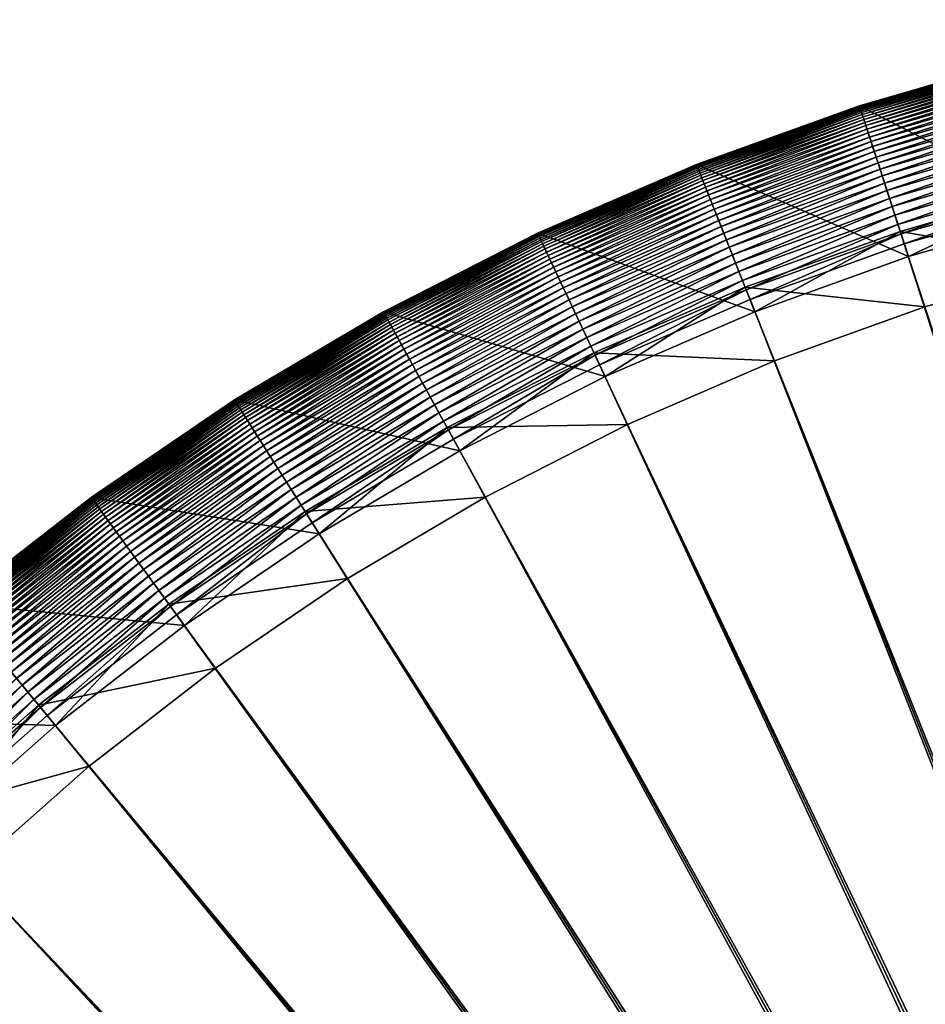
# Model space of a CAD drawing. Header units: millimetres. Extents: x -6 to 6, y -6 to 6.
# Tile 28 of 256: x -3.7 to -1.7, y 3.8 to 5.9. Entities that reach past the tile are written whole.
import ezdxf

# ---------------------------------------------------------------- set-up
doc = ezdxf.new("R2010")
doc.units = ezdxf.units.MM
doc.layers.get('0').update_dxf_attribs({"true_color": 0x5890e1})

msp = doc.modelspace()

# ---------------------------------------------------------------- meshes
at = {"color": 206, "true_color": 0x6c0888}
mesh = msp.add_polyface(dxfattribs=at)
corners = [(-1.1252, 5.8988, 36.1041), (-1.1252, 5.8988, 33.8363), (-1.4934, 5.8165, 33.8363), (-1.4934, 5.8165, 36.1041), (-1.1252, 5.8987, 33.8199), (-1.4934, 5.8164, 33.8199), (-1.1251, 5.8982, 33.8036), (-1.4933, 5.8159, 33.8036), (-1.1249, 5.8971, 33.7873), (-1.493, 5.8149, 33.7873), (-1.1246, 5.8955, 33.7711), (-1.4926, 5.8133, 33.7711), (-1.1242, 5.8934, 33.7551), (-1.4921, 5.8112, 33.7551), (-1.1237, 5.8907, 33.7392), (-1.4914, 5.8085, 33.7392), (-1.4905, 5.8052, 33.7236), (-1.1231, 5.8874, 33.7236), (-1.4895, 5.8014, 33.7082), (-1.1223, 5.8835, 33.7082), (-1.4884, 5.7969, 33.6931), (-1.1215, 5.8789, 33.6931), (-1.4871, 5.7918, 33.6783), (-1.1205, 5.8738, 33.6783), (-1.4856, 5.7861, 33.6638), (-1.1194, 5.868, 33.6638), (-1.484, 5.7797, 33.6498), (-1.1181, 5.8615, 33.6498), (-1.4822, 5.7726, 33.6361), (-1.1168, 5.8543, 33.6361), (-1.4802, 5.7648, 33.6229), (-1.1153, 5.8464, 33.6229), (-1.478, 5.7564, 33.6101), (-1.1136, 5.8378, 33.6101), (-1.4756, 5.7471, 33.5979), (-1.1118, 5.8284, 33.5979), (-1.4731, 5.7372, 33.5862), (-1.1099, 5.8183, 33.5862), (-1.4703, 5.7264, 33.5751), (-1.1078, 5.8075, 33.5751), (-1.4673, 5.7149, 33.5647), (-1.1056, 5.7958, 33.5647), (-1.4642, 5.7026, 33.5548), (-1.1032, 5.7833, 33.5548), (-1.4608, 5.6895, 33.5457), (-1.1007, 5.77, 33.5457), (-1.4572, 5.6756, 33.5372), (-1.098, 5.7559, 33.5372), (-1.4534, 5.6608, 33.5295), (-1.0951, 5.7409, 33.5295), (-1.4494, 5.6451, 33.5226), (-1.0921, 5.725, 33.5226), (-1.4452, 5.6286, 33.5165), (-1.0889, 5.7082, 33.5165), (-1.4407, 5.6111, 33.5112), (-1.0855, 5.6905, 33.5112), (-1.436, 5.5928, 33.5068), (-1.082, 5.6719, 33.5068), (-1.431, 5.5735, 33.5034), (-1.0782, 5.6523, 33.5034), (-1.4258, 5.5533, 33.5009), (-1.0743, 5.6318, 33.5009), (-1.4204, 5.5321, 33.4993), (-1.0702, 5.6103, 33.4993), (-1.4147, 5.5099, 33.4988), (-1.039, 5.4465, 34.1273), (-1.4219, 5.5377, 34.559), (-1.3789, 5.3705, 34.1273), (-1.0713, 5.6161, 34.559), (-1.4075, 5.482, 35.8425), (-1.0605, 5.5596, 35.8425), (-1.8304, 5.6334, 33.5862), (-1.827, 5.6228, 33.5751), (-1.8233, 5.6115, 33.5647), (-1.8194, 5.5994, 33.5548), (-1.8152, 5.5866, 33.5457), (-1.8107, 5.5729, 33.5372), (-1.806, 5.5583, 33.5295), (-1.801, 5.543, 33.5226), (-1.7957, 5.5267, 33.5165), (-1.7902, 5.5096, 33.5112), (-1.7843, 5.4916, 33.5068), (-1.7782, 5.4726, 33.5034), (-1.7717, 5.4528, 33.5009), (-1.7649, 5.432, 33.4993), (-1.7579, 5.4102, 33.4988), (-1.7668, 5.4375, 34.559), (-1.749, 5.3828, 35.8425), (-1.8557, 5.7112, 36.1041)]
mesh.append_faces([[corners[k] for k in face] for face in [(0, 2, 3), (1, 5, 2), (4, 7, 5), (6, 9, 7), (8, 11, 9), (10, 13, 11), (12, 15, 13), (14, 16, 15), (17, 18, 16), (19, 20, 18), (21, 22, 20), (23, 24, 22), (25, 26, 24), (27, 28, 26), (29, 30, 28), (31, 32, 30), (33, 34, 32), (35, 36, 34), (37, 38, 36), (39, 40, 38), (41, 42, 40), (43, 44, 42), (45, 46, 44), (47, 48, 46), (49, 50, 48), (51, 52, 50), (53, 54, 52), (55, 56, 54), (57, 58, 56), (59, 60, 58), (61, 62, 60), (63, 64, 62), (65, 66, 67), (68, 69, 66), (70, 3, 69)]], dxfattribs={"vtx0": -1, "color": 206})
mesh.append_faces([[corners[k] for k in face] for face in [(0, 1, 2), (1, 4, 5), (4, 6, 7), (6, 8, 9), (8, 10, 11), (10, 12, 13), (12, 14, 15), (34, 36, 71), (36, 38, 72), (38, 40, 73), (40, 42, 74), (42, 44, 75), (44, 46, 76), (46, 48, 77), (48, 50, 78), (50, 52, 79), (52, 54, 80), (54, 56, 81), (56, 58, 82), (58, 60, 83), (60, 62, 84), (62, 64, 85), (67, 66, 86), (66, 69, 87), (69, 3, 88)]], dxfattribs={"vtx2": -1, "color": 206})
mesh = msp.add_polyface(dxfattribs=at)
corners = [(-1.4934, 5.8165, 36.1041), (-1.4934, 5.8165, 33.8363), (-1.8557, 5.7112, 33.8363), (-1.8557, 5.7112, 36.1041), (-1.4934, 5.8164, 33.8199), (-1.8557, 5.7112, 33.8199), (-1.4933, 5.8159, 33.8036), (-1.8555, 5.7107, 33.8036), (-1.493, 5.8149, 33.7873), (-1.8552, 5.7096, 33.7873), (-1.4926, 5.8133, 33.7711), (-1.8547, 5.7081, 33.7711), (-1.4921, 5.8112, 33.7551), (-1.854, 5.706, 33.7551), (-1.4914, 5.8085, 33.7392), (-1.8531, 5.7034, 33.7392), (-1.4905, 5.8052, 33.7236), (-1.8521, 5.7002, 33.7236), (-1.4895, 5.8014, 33.7082), (-1.8509, 5.6964, 33.7082), (-1.4884, 5.7969, 33.6931), (-1.8495, 5.692, 33.6931), (-1.4871, 5.7918, 33.6783), (-1.8478, 5.687, 33.6783), (-1.4856, 5.7861, 33.6638), (-1.846, 5.6814, 33.6638), (-1.484, 5.7797, 33.6498), (-1.844, 5.6751, 33.6498), (-1.4822, 5.7726, 33.6361), (-1.8417, 5.6682, 33.6361), (-1.4802, 5.7648, 33.6229), (-1.8392, 5.6605, 33.6229), (-1.478, 5.7564, 33.6101), (-1.8365, 5.6522, 33.6101), (-1.4756, 5.7471, 33.5979), (-1.8336, 5.6431, 33.5979), (-1.8304, 5.6334, 33.5862), (-1.4731, 5.7372, 33.5862), (-1.827, 5.6228, 33.5751), (-1.4703, 5.7264, 33.5751), (-1.8233, 5.6115, 33.5647), (-1.4673, 5.7149, 33.5647), (-1.8194, 5.5994, 33.5548), (-1.4642, 5.7026, 33.5548), (-1.8152, 5.5866, 33.5457), (-1.4608, 5.6895, 33.5457), (-1.8107, 5.5729, 33.5372), (-1.4572, 5.6756, 33.5372), (-1.806, 5.5583, 33.5295), (-1.4534, 5.6608, 33.5295), (-1.801, 5.543, 33.5226), (-1.4494, 5.6451, 33.5226), (-1.7957, 5.5267, 33.5165), (-1.4452, 5.6286, 33.5165), (-1.7902, 5.5096, 33.5112), (-1.4407, 5.6111, 33.5112), (-1.7843, 5.4916, 33.5068), (-1.436, 5.5928, 33.5068), (-1.7782, 5.4726, 33.5034), (-1.431, 5.5735, 33.5034), (-1.7717, 5.4528, 33.5009), (-1.4258, 5.5533, 33.5009), (-1.7649, 5.432, 33.4993), (-1.4204, 5.5321, 33.4993), (-1.7579, 5.4102, 33.4988), (-1.3789, 5.3705, 34.1273), (-1.7668, 5.4375, 34.559), (-1.7134, 5.2733, 34.1273), (-1.4219, 5.5377, 34.559), (-1.749, 5.3828, 35.8425), (-1.4075, 5.482, 35.8425), (-2.1326, 5.3863, 33.5112), (-2.1256, 5.3687, 33.5068), (-2.1183, 5.3502, 33.5034), (-2.1106, 5.3308, 33.5009), (-2.1025, 5.3104, 33.4993), (-2.0941, 5.2891, 33.4988), (-2.0835, 5.2624, 35.8425)]
mesh.append_faces([[corners[k] for k in face] for face in [(0, 2, 3), (1, 5, 2), (4, 7, 5), (6, 9, 7), (8, 11, 9), (10, 13, 11), (12, 15, 13), (14, 17, 15), (16, 19, 17), (18, 21, 19), (20, 23, 21), (22, 25, 23), (24, 27, 25), (26, 29, 27), (28, 31, 29), (30, 33, 31), (32, 35, 33), (34, 36, 35), (37, 38, 36), (39, 40, 38), (41, 42, 40), (43, 44, 42), (45, 46, 44), (47, 48, 46), (49, 50, 48), (51, 52, 50), (53, 54, 52), (55, 56, 54), (57, 58, 56), (59, 60, 58), (61, 62, 60), (63, 64, 62), (65, 66, 67), (68, 69, 66), (70, 3, 69)]], dxfattribs={"vtx0": -1, "color": 206})
mesh.append_faces([[corners[k] for k in face] for face in [(0, 1, 2), (1, 4, 5), (4, 6, 7), (6, 8, 9), (8, 10, 11), (10, 12, 13), (12, 14, 15), (14, 16, 17), (16, 18, 19), (18, 20, 21), (20, 22, 23), (22, 24, 25), (24, 26, 27), (26, 28, 29), (28, 30, 31), (30, 32, 33), (32, 34, 35), (52, 54, 71), (54, 56, 72), (56, 58, 73), (58, 60, 74), (60, 62, 75), (62, 64, 76), (66, 69, 77)]], dxfattribs={"vtx2": -1, "color": 206})
mesh = msp.add_polyface(dxfattribs=at)
corners = [(-1.8557, 5.7112, 36.1041), (-1.8557, 5.7112, 33.8363), (-2.2106, 5.5834, 33.8363), (-2.2106, 5.5834, 36.1041), (-1.8557, 5.7112, 33.8199), (-2.2106, 5.5834, 33.8199), (-1.8555, 5.7107, 33.8036), (-2.2104, 5.5829, 33.8036), (-1.8552, 5.7096, 33.7873), (-2.21, 5.5819, 33.7873), (-1.8547, 5.7081, 33.7711), (-2.2094, 5.5804, 33.7711), (-1.854, 5.706, 33.7551), (-2.2086, 5.5783, 33.7551), (-1.8531, 5.7034, 33.7392), (-2.2076, 5.5758, 33.7392), (-1.8521, 5.7002, 33.7236), (-2.2064, 5.5726, 33.7236), (-1.8509, 5.6964, 33.7082), (-2.2049, 5.569, 33.7082), (-1.8495, 5.692, 33.6931), (-2.2032, 5.5647, 33.6931), (-1.8478, 5.687, 33.6783), (-2.2013, 5.5598, 33.6783), (-1.846, 5.6814, 33.6638), (-2.1991, 5.5543, 33.6638), (-1.844, 5.6751, 33.6498), (-2.1967, 5.5481, 33.6498), (-1.8417, 5.6682, 33.6361), (-2.194, 5.5413, 33.6361), (-1.8392, 5.6605, 33.6229), (-2.191, 5.5339, 33.6229), (-1.8365, 5.6522, 33.6101), (-2.1878, 5.5257, 33.6101), (-1.8336, 5.6431, 33.5979), (-2.1843, 5.5169, 33.5979), (-1.8304, 5.6334, 33.5862), (-2.1805, 5.5073, 33.5862), (-1.827, 5.6228, 33.5751), (-2.1764, 5.497, 33.5751), (-1.8233, 5.6115, 33.5647), (-2.172, 5.486, 33.5647), (-1.8194, 5.5994, 33.5548), (-2.1674, 5.4742, 33.5548), (-1.8152, 5.5866, 33.5457), (-2.1624, 5.4616, 33.5457), (-1.8107, 5.5729, 33.5372), (-2.1571, 5.4482, 33.5372), (-1.806, 5.5583, 33.5295), (-2.1515, 5.434, 33.5295), (-1.801, 5.543, 33.5226), (-2.1455, 5.4189, 33.5226), (-1.7957, 5.5267, 33.5165), (-2.1392, 5.4031, 33.5165), (-2.1326, 5.3863, 33.5112), (-1.7902, 5.5096, 33.5112), (-2.1256, 5.3687, 33.5068), (-1.7843, 5.4916, 33.5068), (-2.1183, 5.3502, 33.5034), (-1.7782, 5.4726, 33.5034), (-2.1106, 5.3308, 33.5009), (-1.7717, 5.4528, 33.5009), (-2.1025, 5.3104, 33.4993), (-1.749, 5.3828, 35.8425), (-2.0835, 5.2624, 35.8425)]
mesh.append_faces([[corners[k] for k in face] for face in [(0, 2, 3), (1, 5, 2), (4, 7, 5), (6, 9, 7), (8, 11, 9), (10, 13, 11), (12, 15, 13), (14, 17, 15), (16, 19, 17), (18, 21, 19), (20, 23, 21), (22, 25, 23), (24, 27, 25), (26, 29, 27), (28, 31, 29), (30, 33, 31), (32, 35, 33), (34, 37, 35), (36, 39, 37), (38, 41, 39), (40, 43, 41), (42, 45, 43), (44, 47, 45), (46, 49, 47), (48, 51, 49), (50, 53, 51), (52, 54, 53), (55, 56, 54), (57, 58, 56), (59, 60, 58), (61, 62, 60), (63, 3, 64)]], dxfattribs={"vtx0": -1, "color": 206})
mesh.append_faces([[corners[k] for k in face] for face in [(0, 1, 2), (1, 4, 5), (4, 6, 7), (6, 8, 9), (8, 10, 11), (10, 12, 13), (12, 14, 15), (14, 16, 17), (16, 18, 19), (18, 20, 21), (20, 22, 23), (22, 24, 25), (24, 26, 27), (26, 28, 29), (28, 30, 31), (30, 32, 33), (32, 34, 35), (34, 36, 37), (36, 38, 39), (38, 40, 41), (40, 42, 43), (42, 44, 45), (44, 46, 47), (46, 48, 49), (48, 50, 51), (50, 52, 53), (63, 0, 3)]], dxfattribs={"vtx2": -1, "color": 206})
mesh = msp.add_polyface(dxfattribs=at)
corners = [(0, 5.6886, 33.4988), (-0.0243, 0.3857, 33.4988), (-0.3572, 5.6774, 33.4988), (0, 0.3864, 34.1561), (0, 5.5447, 34.1273), (-0.3482, 5.5338, 34.1273), (-0.0484, 0.3834, 33.4988), (-0.713, 5.6437, 33.4988), (-0.0243, 0.3857, 34.1561), (-0.6949, 5.501, 34.1273), (-0.0724, 0.3796, 33.4988), (-1.0659, 5.5878, 33.4988), (-0.0484, 0.3834, 34.1561), (-1.039, 5.4465, 34.1273), (-0.0961, 0.3743, 33.4988), (-1.4147, 5.5099, 33.4988), (-0.0724, 0.3796, 34.1561), (-1.3789, 5.3705, 34.1273), (-0.1194, 0.3675, 33.4988), (-1.7579, 5.4102, 33.4988), (-0.0961, 0.3743, 34.1561), (-1.7134, 5.2733, 34.1273), (-0.1423, 0.3593, 33.4988), (-2.0941, 5.2891, 33.4988), (-0.1194, 0.3675, 34.1561), (-2.0411, 5.1553, 34.1273), (-0.1645, 0.3497, 33.4988), (-2.4221, 5.1472, 33.4988), (-0.1423, 0.3593, 34.1561), (-2.3608, 5.017, 34.1273), (-0.1862, 0.3386, 33.4988), (-2.7405, 4.985, 33.4988), (-0.1645, 0.3497, 34.1561), (-2.6712, 4.8589, 34.1273), (-0.2071, 0.3263, 33.4988), (-3.0481, 4.803, 33.4988), (-0.1862, 0.3386, 34.1561), (-2.971, 4.6816, 34.1273), (-3.0721, 4.8409, 33.5009), (-3.3571, 4.6207, 33.4993), (-3.37, 4.6384, 33.5009), (-3.0604, 4.8224, 33.4993), (-3.3437, 4.6022, 33.4988), (-0.2271, 0.3126, 33.4988), (-0.2071, 0.3263, 34.1561), (-3.2591, 4.4858, 34.1273), (-3.0635, 4.8273, 34.559), (-3.3606, 4.6254, 34.559), (-3.3268, 4.5789, 35.8425), (-3.4816, 4.792, 33.5862), (-3.4751, 4.7831, 33.5751), (-3.7686, 4.5554, 33.5751), (-3.4681, 4.7734, 33.5647), (-3.761, 4.5463, 33.5647), (-3.4606, 4.7632, 33.5548), (-3.7529, 4.5365, 33.5548), (-3.4527, 4.7522, 33.5457), (-3.7443, 4.526, 33.5457), (-3.4442, 4.7406, 33.5372), (-3.7351, 4.5149, 33.5372), (-3.4352, 4.7282, 33.5295), (-3.7253, 4.5032, 33.5295), (-3.4257, 4.7151, 33.5226), (-3.715, 4.4907, 33.5226), (-3.4157, 4.7013, 33.5165), (-3.7042, 4.4776, 33.5165), (-3.4051, 4.6867, 33.5112), (-3.6927, 4.4637, 33.5112), (-3.394, 4.6714, 33.5068), (-3.6806, 4.4491, 33.5068), (-3.3823, 4.6553, 33.5034), (-3.6679, 4.4337, 33.5034), (-3.6546, 4.4176, 33.5009), (-3.6406, 4.4008, 33.4993), (-3.626, 4.3831, 33.4988), (-0.2463, 0.2978, 33.4988), (-0.2271, 0.3126, 34.1561), (-3.5343, 4.2723, 34.1273), (-3.6444, 4.4053, 34.559), (-3.6077, 4.361, 35.8425), (-3.5297, 4.8582, 36.1041), (-3.8278, 4.627, 36.1041), (-0.2645, 0.2817, 33.4988), (-3.8941, 4.1468, 33.4988), (-0.2463, 0.2978, 34.1561), (-3.7956, 4.0419, 34.1273), (-0.2817, 0.2645, 33.4988), (-4.1468, 3.8941, 33.4988), (-0.2645, 0.2817, 34.1561), (-4.0419, 3.7956, 34.1273), (-0.2978, 0.2463, 33.4988), (-4.3831, 3.626, 33.4988), (-0.2817, 0.2645, 34.1561), (-4.2723, 3.5343, 34.1273), (-0.3126, 0.2271, 33.4988), (-4.6022, 3.3437, 33.4988), (-0.2978, 0.2463, 34.1561), (-4.4858, 3.2591, 34.1273)]
mesh.append_faces([[corners[k] for k in face] for face in [(0, 1, 2), (2, 6, 7), (7, 10, 11), (11, 14, 15), (15, 18, 19), (19, 22, 23), (23, 26, 27), (27, 30, 31), (31, 34, 35), (38, 39, 40), (41, 42, 39), (35, 43, 42), (37, 47, 45), (46, 48, 47), (66, 69, 67), (68, 71, 69), (70, 72, 71), (40, 73, 72), (39, 74, 73), (42, 75, 74), (45, 78, 77), (47, 79, 78), (48, 81, 79), (74, 82, 83), (83, 86, 87), (87, 90, 91), (91, 94, 95)]], dxfattribs={"vtx0": -1, "color": 206})
mesh.append_faces([[corners[k] for k in face] for face in [(3, 4, 5), (8, 5, 9), (12, 9, 13), (16, 13, 17), (20, 17, 21), (24, 21, 25), (28, 25, 29), (32, 29, 33), (36, 33, 37), (44, 37, 45), (37, 46, 47), (49, 50, 51), (50, 52, 53), (52, 54, 55), (54, 56, 57), (56, 58, 59), (58, 60, 61), (60, 62, 63), (62, 64, 65), (64, 66, 67), (66, 68, 69), (68, 70, 71), (70, 40, 72), (40, 39, 73), (39, 42, 74), (76, 45, 77), (45, 47, 78), (47, 48, 79), (48, 80, 81), (84, 77, 85), (88, 85, 89), (92, 89, 93), (96, 93, 97)]], dxfattribs={"vtx2": -1, "color": 206})
mesh = msp.add_polyface(dxfattribs=at)
corners = [(-2.2106, 5.5834, 36.1041), (-2.2106, 5.5834, 33.8363), (-2.5569, 5.4336, 33.8363), (-2.5569, 5.4336, 36.1041), (-2.2106, 5.5834, 33.8199), (-2.5568, 5.4336, 33.8199), (-2.2104, 5.5829, 33.8036), (-2.5566, 5.4331, 33.8036), (-2.21, 5.5819, 33.7873), (-2.5562, 5.4321, 33.7873), (-2.2094, 5.5804, 33.7711), (-2.5555, 5.4306, 33.7711), (-2.2086, 5.5783, 33.7551), (-2.5545, 5.4287, 33.7551), (-2.2076, 5.5758, 33.7392), (-2.5534, 5.4262, 33.7392), (-2.2064, 5.5726, 33.7236), (-2.5519, 5.4231, 33.7236), (-2.2049, 5.569, 33.7082), (-2.5502, 5.4195, 33.7082), (-2.2032, 5.5647, 33.6931), (-2.5483, 5.4153, 33.6931), (-2.2013, 5.5598, 33.6783), (-2.546, 5.4106, 33.6783), (-2.1991, 5.5543, 33.6638), (-2.5435, 5.4052, 33.6638), (-2.1967, 5.5481, 33.6498), (-2.5407, 5.3993, 33.6498), (-2.194, 5.5413, 33.6361), (-2.5376, 5.3926, 33.6361), (-2.191, 5.5339, 33.6229), (-2.5342, 5.3854, 33.6229), (-2.1878, 5.5257, 33.6101), (-2.5304, 5.3774, 33.6101), (-2.1843, 5.5169, 33.5979), (-2.5264, 5.3688, 33.5979), (-2.1805, 5.5073, 33.5862), (-2.522, 5.3595, 33.5862), (-2.1764, 5.497, 33.5751), (-2.5173, 5.3495, 33.5751), (-2.172, 5.486, 33.5647), (-2.5122, 5.3388, 33.5647), (-2.1674, 5.4742, 33.5548), (-2.5068, 5.3273, 33.5548), (-2.1624, 5.4616, 33.5457), (-2.5011, 5.315, 33.5457), (-2.1571, 5.4482, 33.5372), (-2.4949, 5.302, 33.5372), (-2.1515, 5.434, 33.5295), (-2.4884, 5.2882, 33.5295), (-2.1455, 5.4189, 33.5226), (-2.4815, 5.2735, 33.5226), (-2.1392, 5.4031, 33.5165), (-2.4743, 5.2581, 33.5165), (-2.0835, 5.2624, 35.8425), (-2.893, 5.2623, 33.8363), (-2.893, 5.2623, 33.8199), (-2.8927, 5.2618, 33.8036), (-2.8922, 5.2609, 33.7873), (-2.8914, 5.2595, 33.7711), (-2.8904, 5.2575, 33.7551), (-2.889, 5.2551, 33.7392), (-2.8874, 5.2522, 33.7236), (-2.8855, 5.2487, 33.7082), (-2.8833, 5.2447, 33.6931)]
mesh.append_faces([[corners[k] for k in face] for face in [(0, 2, 3), (1, 5, 2), (4, 7, 5), (6, 9, 7), (8, 11, 9), (10, 13, 11), (12, 15, 13), (14, 17, 15), (16, 19, 17), (18, 21, 19), (20, 23, 21), (22, 25, 23), (24, 27, 25), (26, 29, 27), (28, 31, 29), (30, 33, 31), (32, 35, 33), (34, 37, 35), (36, 39, 37), (38, 41, 39), (40, 43, 41), (42, 45, 43)]], dxfattribs={"vtx0": -1, "color": 206})
mesh.append_faces([[corners[k] for k in face] for face in [(0, 1, 2), (1, 4, 5), (4, 6, 7), (6, 8, 9), (8, 10, 11), (10, 12, 13), (12, 14, 15), (14, 16, 17), (16, 18, 19), (18, 20, 21), (20, 22, 23), (22, 24, 25), (24, 26, 27), (26, 28, 29), (28, 30, 31), (30, 32, 33), (32, 34, 35), (34, 36, 37), (36, 38, 39), (38, 40, 41), (40, 42, 43), (42, 44, 45), (44, 46, 47), (46, 48, 49), (48, 50, 51), (50, 52, 53), (54, 0, 3), (3, 2, 55), (2, 5, 56), (5, 7, 57), (7, 9, 58), (9, 11, 59), (11, 13, 60), (13, 15, 61), (15, 17, 62), (17, 19, 63), (19, 21, 64)]], dxfattribs={"vtx2": -1, "color": 206})
mesh = msp.add_polyface(dxfattribs=at)
corners = [(-1.7649, 5.432, 33.4993), (-2.0941, 5.2891, 33.4988), (-2.1025, 5.3104, 33.4993), (-1.7134, 5.2733, 34.1273), (-1.7668, 5.4375, 34.559), (-2.1047, 5.3159, 34.559), (-2.0411, 5.1553, 34.1273), (-2.0835, 5.2624, 35.8425), (-2.1624, 5.4616, 33.5457), (-2.4949, 5.302, 33.5372), (-2.5011, 5.315, 33.5457), (-2.1571, 5.4482, 33.5372), (-2.4884, 5.2882, 33.5295), (-2.1515, 5.434, 33.5295), (-2.4815, 5.2735, 33.5226), (-2.1455, 5.4189, 33.5226), (-2.4743, 5.2581, 33.5165), (-2.1392, 5.4031, 33.5165), (-2.1326, 5.3863, 33.5112), (-2.4666, 5.2418, 33.5112), (-2.1256, 5.3687, 33.5068), (-2.4585, 5.2246, 33.5068), (-2.1183, 5.3502, 33.5034), (-2.45, 5.2066, 33.5034), (-2.1106, 5.3308, 33.5009), (-2.4412, 5.1877, 33.5009), (-2.4318, 5.1679, 33.4993), (-2.4221, 5.1472, 33.4988), (-2.4343, 5.1732, 34.559), (-2.3608, 5.017, 34.1273), (-2.4098, 5.1212, 35.8425), (-2.5569, 5.4336, 36.1041), (-2.5483, 5.4153, 33.6931), (-2.546, 5.4106, 33.6783), (-2.8807, 5.24, 33.6783), (-2.5435, 5.4052, 33.6638), (-2.8779, 5.2349, 33.6638), (-2.5407, 5.3993, 33.6498), (-2.8747, 5.2291, 33.6498), (-2.5376, 5.3926, 33.6361), (-2.8712, 5.2227, 33.6361), (-2.5342, 5.3854, 33.6229), (-2.8673, 5.2156, 33.6229), (-2.5304, 5.3774, 33.6101), (-2.8631, 5.2079, 33.6101), (-2.5264, 5.3688, 33.5979), (-2.8585, 5.1996, 33.5979), (-2.522, 5.3595, 33.5862), (-2.8536, 5.1906, 33.5862), (-2.5173, 5.3495, 33.5751), (-2.8482, 5.1809, 33.5751), (-2.5122, 5.3388, 33.5647), (-2.8425, 5.1705, 33.5647), (-2.5068, 5.3273, 33.5548), (-2.8364, 5.1593, 33.5548), (-2.8298, 5.1475, 33.5457), (-2.8229, 5.1349, 33.5372), (-2.8156, 5.1215, 33.5295), (-2.8078, 5.1073, 33.5226), (-2.7995, 5.0923, 33.5165), (-2.7909, 5.0766, 33.5112), (-2.7817, 5.0599, 33.5068), (-2.7721, 5.0425, 33.5034), (-2.7621, 5.0242, 33.5009), (-2.7515, 5.005, 33.4993), (-2.7405, 4.985, 33.4988), (-2.7544, 5.0102, 34.559), (-2.6712, 4.8589, 34.1273), (-2.7266, 4.9597, 35.8425), (-2.893, 5.2623, 36.1041)]
mesh.append_faces([[corners[k] for k in face] for face in [(0, 1, 2), (3, 5, 6), (4, 7, 5), (8, 9, 10), (11, 12, 9), (13, 14, 12), (15, 16, 14), (17, 19, 16), (18, 21, 19), (20, 23, 21), (22, 25, 23), (24, 26, 25), (2, 27, 26), (6, 28, 29), (5, 30, 28), (7, 31, 30), (14, 59, 58), (16, 60, 59), (19, 61, 60), (21, 62, 61), (23, 63, 62), (25, 64, 63), (26, 65, 64), (29, 66, 67), (28, 68, 66), (30, 69, 68)]], dxfattribs={"vtx0": -1, "color": 206})
mesh.append_faces([[corners[k] for k in face] for face in [(3, 4, 5), (17, 18, 19), (18, 20, 21), (20, 22, 23), (22, 24, 25), (24, 2, 26), (2, 1, 27), (6, 5, 28), (5, 7, 30), (32, 33, 34), (33, 35, 36), (35, 37, 38), (37, 39, 40), (39, 41, 42), (41, 43, 44), (43, 45, 46), (45, 47, 48), (47, 49, 50), (49, 51, 52), (51, 53, 54), (53, 10, 55), (10, 9, 56), (9, 12, 57), (12, 14, 58), (14, 16, 59), (16, 19, 60), (19, 21, 61), (21, 23, 62), (23, 25, 63), (25, 26, 64), (26, 27, 65), (29, 28, 66), (28, 30, 68), (30, 31, 69)]], dxfattribs={"vtx2": -1, "color": 206})
mesh = msp.add_polyface(dxfattribs=at)
corners = [(-2.5569, 5.4336, 36.1041), (-2.893, 5.2623, 33.8363), (-2.893, 5.2623, 36.1041), (-2.5569, 5.4336, 33.8363), (-2.893, 5.2623, 33.8199), (-2.5568, 5.4336, 33.8199), (-2.8927, 5.2618, 33.8036), (-2.5566, 5.4331, 33.8036), (-2.8922, 5.2609, 33.7873), (-2.5562, 5.4321, 33.7873), (-2.8914, 5.2595, 33.7711), (-2.5555, 5.4306, 33.7711), (-2.8904, 5.2575, 33.7551), (-2.5545, 5.4287, 33.7551), (-2.889, 5.2551, 33.7392), (-2.5534, 5.4262, 33.7392), (-2.8874, 5.2522, 33.7236), (-2.5519, 5.4231, 33.7236), (-2.8855, 5.2487, 33.7082), (-2.5502, 5.4195, 33.7082), (-2.8833, 5.2447, 33.6931), (-2.5483, 5.4153, 33.6931), (-2.8807, 5.24, 33.6783), (-2.546, 5.4106, 33.6783), (-2.8779, 5.2349, 33.6638), (-2.5435, 5.4052, 33.6638), (-2.8747, 5.2291, 33.6498), (-2.5407, 5.3993, 33.6498), (-2.8712, 5.2227, 33.6361), (-2.5376, 5.3926, 33.6361), (-2.8673, 5.2156, 33.6229), (-2.5342, 5.3854, 33.6229), (-2.8631, 5.2079, 33.6101), (-2.5304, 5.3774, 33.6101), (-2.8585, 5.1996, 33.5979), (-2.5264, 5.3688, 33.5979), (-2.8536, 5.1906, 33.5862), (-2.522, 5.3595, 33.5862), (-2.8482, 5.1809, 33.5751), (-2.5173, 5.3495, 33.5751), (-2.8425, 5.1705, 33.5647), (-2.5122, 5.3388, 33.5647), (-2.8364, 5.1593, 33.5548), (-2.5068, 5.3273, 33.5548), (-2.8298, 5.1475, 33.5457), (-2.5011, 5.315, 33.5457), (-2.8229, 5.1349, 33.5372), (-2.4949, 5.302, 33.5372), (-2.8156, 5.1215, 33.5295), (-2.4884, 5.2882, 33.5295), (-2.8078, 5.1073, 33.5226), (-3.2094, 5.0572, 33.7082), (-3.2069, 5.0533, 33.6931), (-3.2041, 5.0488, 33.6783), (-3.2009, 5.0438, 33.6638), (-3.1974, 5.0382, 33.6498), (-3.1934, 5.0321, 33.6361), (-3.1891, 5.0253, 33.6229), (-3.1845, 5.0179, 33.6101), (-3.1794, 5.0099, 33.5979), (-3.1738, 5.0012, 33.5862), (-3.1679, 4.9918, 33.5751), (-3.1615, 4.9818, 33.5647), (-3.1547, 4.9711, 33.5548), (-3.1475, 4.9596, 33.5457), (-3.1398, 4.9475, 33.5372), (-3.1316, 4.9346, 33.5295), (-3.1229, 4.9209, 33.5226), (-2.7995, 5.0923, 33.5165), (-3.1138, 4.9065, 33.5165), (-2.7909, 5.0766, 33.5112), (-3.1041, 4.8913, 33.5112), (-2.7817, 5.0599, 33.5068), (-3.094, 4.8753, 33.5068), (-2.7721, 5.0425, 33.5034), (-3.0833, 4.8585, 33.5034), (-2.7621, 5.0242, 33.5009), (-3.0721, 4.8409, 33.5009), (-2.7515, 5.005, 33.4993), (-3.0604, 4.8224, 33.4993), (-2.7405, 4.985, 33.4988), (-3.0481, 4.803, 33.4988), (-2.6712, 4.8589, 34.1273), (-2.7544, 5.0102, 34.559), (-3.0635, 4.8273, 34.559), (-2.971, 4.6816, 34.1273), (-2.7266, 4.9597, 35.8425), (-3.0327, 4.7787, 35.8425), (-3.2177, 5.0703, 36.1041)]
mesh.append_faces([[corners[k] for k in face] for face in [(0, 1, 2), (3, 4, 1), (5, 6, 4), (7, 8, 6), (9, 10, 8), (11, 12, 10), (13, 14, 12), (15, 16, 14), (17, 18, 16), (19, 20, 18), (21, 22, 20), (23, 24, 22), (25, 26, 24), (27, 28, 26), (29, 30, 28), (31, 32, 30), (33, 34, 32), (35, 36, 34), (37, 38, 36), (39, 40, 38), (41, 42, 40), (43, 44, 42), (45, 46, 44), (47, 48, 46), (49, 50, 48), (72, 75, 73), (74, 77, 75), (76, 79, 77), (78, 81, 79), (82, 84, 85), (83, 87, 84), (86, 88, 87)]], dxfattribs={"vtx0": -1, "color": 206})
mesh.append_faces([[corners[k] for k in face] for face in [(16, 18, 51), (18, 20, 52), (20, 22, 53), (22, 24, 54), (24, 26, 55), (26, 28, 56), (28, 30, 57), (30, 32, 58), (32, 34, 59), (34, 36, 60), (36, 38, 61), (38, 40, 62), (40, 42, 63), (42, 44, 64), (44, 46, 65), (46, 48, 66), (48, 50, 67), (50, 68, 69), (68, 70, 71), (70, 72, 73), (72, 74, 75), (74, 76, 77), (76, 78, 79), (78, 80, 81), (82, 83, 84), (83, 86, 87), (86, 2, 88)]], dxfattribs={"vtx2": -1, "color": 206})
mesh = msp.add_polyface(dxfattribs=at)
corners = [(-0.0961, 0.3743, 34.1561), (-1.7134, 5.2733, 34.1273), (-0.1194, 0.3675, 34.1561), (-1.7579, 5.4102, 33.4988), (-0.1194, 0.3675, 33.4988), (-0.1423, 0.3593, 33.4988), (-2.0411, 5.1553, 34.1273), (-0.1423, 0.3593, 34.1561), (-2.0941, 5.2891, 33.4988), (-0.1645, 0.3497, 33.4988), (-2.3608, 5.017, 34.1273), (-0.1645, 0.3497, 34.1561), (-2.4221, 5.1472, 33.4988), (-0.1862, 0.3386, 33.4988), (-2.6712, 4.8589, 34.1273), (-0.1862, 0.3386, 34.1561), (-2.7405, 4.985, 33.4988), (-0.2071, 0.3263, 33.4988), (-2.971, 4.6816, 34.1273), (-0.2071, 0.3263, 34.1561), (-3.0481, 4.803, 33.4988), (-0.2271, 0.3126, 33.4988), (-3.2591, 4.4858, 34.1273), (-0.2271, 0.3126, 34.1561), (-3.3437, 4.6022, 33.4988), (-0.2463, 0.2978, 33.4988), (-3.5343, 4.2723, 34.1273), (-0.2463, 0.2978, 34.1561), (-3.626, 4.3831, 33.4988), (-0.2645, 0.2817, 33.4988), (-3.7956, 4.0419, 34.1273), (-0.2645, 0.2817, 34.1561), (-3.8941, 4.1468, 33.4988), (-0.2817, 0.2645, 33.4988), (-4.0419, 3.7956, 34.1273), (-0.2817, 0.2645, 34.1561), (-4.1468, 3.8941, 33.4988), (-0.2978, 0.2463, 33.4988), (-4.2723, 3.5343, 34.1273), (-0.2978, 0.2463, 34.1561), (-4.3831, 3.626, 33.4988), (-0.3126, 0.2271, 33.4988), (-4.4858, 3.2591, 34.1273), (-0.3126, 0.2271, 34.1561), (-4.6022, 3.3437, 33.4988), (-0.3263, 0.2071, 33.4988), (-4.803, 3.0481, 33.4988), (-4.6816, 2.971, 34.1273), (-0.3263, 0.2071, 34.1561), (-0.3386, 0.1862, 33.4988), (-4.985, 2.7405, 33.4988), (-4.8589, 2.6712, 34.1273), (-0.3386, 0.1862, 34.1561), (-0.3497, 0.1645, 33.4988), (-5.1472, 2.4221, 33.4988), (-5.017, 2.3608, 34.1273), (-0.3497, 0.1645, 34.1561), (-0.3593, 0.1423, 33.4988), (-5.2891, 2.0941, 33.4988), (-5.1553, 2.0411, 34.1273), (-0.3593, 0.1423, 34.1561), (-0.3675, 0.1194, 33.4988), (-5.4102, 1.7579, 33.4988), (-5.2733, 1.7134, 34.1273), (-0.3675, 0.1194, 34.1561), (-0.3743, 0.0961, 33.4988), (-5.5099, 1.4147, 33.4988), (-5.3705, 1.3789, 34.1273), (-0.3743, 0.0961, 34.1561), (-0.3796, 0.0724, 33.4988), (-5.5878, 1.0659, 33.4988), (-5.4465, 1.039, 34.1273), (-0.3796, 0.0724, 34.1561), (-0.3834, 0.0484, 33.4988), (-5.6437, 0.713, 33.4988), (-5.501, 0.6949, 34.1273), (-0.3834, 0.0484, 34.1561), (-0.3857, 0.0243, 33.4988), (-5.5338, 0.3482, 34.1273), (-0.3857, 0.0243, 34.1561), (-5.6774, 0.3572, 33.4988), (-0.3864, 0, 33.4988), (-5.5447, 0, 34.1273), (-0.3864, 0, 34.1561)]
mesh.append_faces([[corners[k] for k in face] for face in [(0, 1, 2), (2, 6, 7), (7, 10, 11), (11, 14, 15), (15, 18, 19), (19, 22, 23), (23, 26, 27), (27, 30, 31), (31, 34, 35), (35, 38, 39), (39, 42, 43), (44, 45, 46), (43, 47, 48), (46, 49, 50), (48, 51, 52), (50, 53, 54), (52, 55, 56), (54, 57, 58), (56, 59, 60), (58, 61, 62), (60, 63, 64), (62, 65, 66), (64, 67, 68), (66, 69, 70), (68, 71, 72), (70, 73, 74), (72, 75, 76), (76, 78, 79), (79, 82, 83)]], dxfattribs={"vtx0": -1, "color": 206})
mesh.append_faces([[corners[k] for k in face] for face in [(3, 4, 5), (8, 5, 9), (12, 9, 13), (16, 13, 17), (20, 17, 21), (24, 21, 25), (28, 25, 29), (32, 29, 33), (36, 33, 37), (40, 37, 41), (44, 41, 45), (43, 42, 47), (46, 45, 49), (48, 47, 51), (50, 49, 53), (52, 51, 55), (54, 53, 57), (56, 55, 59), (58, 57, 61), (60, 59, 63), (62, 61, 65), (64, 63, 67), (66, 65, 69), (68, 67, 71), (70, 69, 73), (72, 71, 75), (74, 73, 77), (76, 75, 78), (80, 77, 81), (79, 78, 82)]], dxfattribs={"vtx2": -1, "color": 206})
mesh = msp.add_polyface(dxfattribs=at)
corners = [(-2.893, 5.2623, 36.1041), (-2.893, 5.2623, 33.8363), (-3.2177, 5.0703, 33.8363), (-3.2177, 5.0703, 36.1041), (-2.893, 5.2623, 33.8199), (-3.2177, 5.0703, 33.8199), (-2.8927, 5.2618, 33.8036), (-3.2174, 5.0698, 33.8036), (-2.8922, 5.2609, 33.7873), (-3.2168, 5.0689, 33.7873), (-2.8914, 5.2595, 33.7711), (-3.2159, 5.0675, 33.7711), (-2.8904, 5.2575, 33.7551), (-3.2148, 5.0657, 33.7551), (-2.889, 5.2551, 33.7392), (-3.2133, 5.0633, 33.7392), (-2.8874, 5.2522, 33.7236), (-3.2115, 5.0605, 33.7236), (-3.2094, 5.0572, 33.7082), (-2.8855, 5.2487, 33.7082), (-3.2069, 5.0533, 33.6931), (-2.8833, 5.2447, 33.6931), (-3.2041, 5.0488, 33.6783), (-2.8807, 5.24, 33.6783), (-3.2009, 5.0438, 33.6638), (-2.8779, 5.2349, 33.6638), (-3.1974, 5.0382, 33.6498), (-2.8747, 5.2291, 33.6498), (-3.1934, 5.0321, 33.6361), (-2.8712, 5.2227, 33.6361), (-3.1891, 5.0253, 33.6229), (-2.8673, 5.2156, 33.6229), (-3.1845, 5.0179, 33.6101), (-2.8631, 5.2079, 33.6101), (-3.1794, 5.0099, 33.5979), (-2.8585, 5.1996, 33.5979), (-3.1738, 5.0012, 33.5862), (-2.8536, 5.1906, 33.5862), (-3.1679, 4.9918, 33.5751), (-2.8482, 5.1809, 33.5751), (-3.1615, 4.9818, 33.5647), (-2.8425, 5.1705, 33.5647), (-3.1547, 4.9711, 33.5548), (-2.8364, 5.1593, 33.5548), (-3.1475, 4.9596, 33.5457), (-2.8298, 5.1475, 33.5457), (-3.1398, 4.9475, 33.5372), (-2.8229, 5.1349, 33.5372), (-3.1316, 4.9346, 33.5295), (-2.8156, 5.1215, 33.5295), (-3.1229, 4.9209, 33.5226), (-2.8078, 5.1073, 33.5226), (-3.1138, 4.9065, 33.5165), (-2.7995, 5.0923, 33.5165), (-3.1041, 4.8913, 33.5112), (-2.7909, 5.0766, 33.5112), (-3.094, 4.8753, 33.5068), (-3.5031, 4.8216, 33.6361), (-3.4984, 4.8151, 33.6229), (-3.4932, 4.808, 33.6101), (-3.4877, 4.8003, 33.5979), (-3.4816, 4.792, 33.5862), (-3.4751, 4.7831, 33.5751), (-3.4681, 4.7734, 33.5647), (-3.4606, 4.7632, 33.5548), (-3.4527, 4.7522, 33.5457), (-3.4442, 4.7406, 33.5372), (-3.4352, 4.7282, 33.5295), (-3.4257, 4.7151, 33.5226), (-3.4157, 4.7013, 33.5165), (-3.4051, 4.6867, 33.5112), (-3.394, 4.6714, 33.5068), (-3.0833, 4.8585, 33.5034), (-3.3823, 4.6553, 33.5034), (-3.0721, 4.8409, 33.5009), (-3.37, 4.6384, 33.5009), (-3.0604, 4.8224, 33.4993), (-3.3571, 4.6207, 33.4993), (-3.0481, 4.803, 33.4988), (-3.3437, 4.6022, 33.4988), (-3.0635, 4.8273, 34.559), (-3.0327, 4.7787, 35.8425), (-3.3268, 4.5789, 35.8425), (-3.5297, 4.8582, 36.1041)]
mesh.append_faces([[corners[k] for k in face] for face in [(0, 2, 3), (1, 5, 2), (4, 7, 5), (6, 9, 7), (8, 11, 9), (10, 13, 11), (12, 15, 13), (14, 17, 15), (16, 18, 17), (19, 20, 18), (21, 22, 20), (23, 24, 22), (25, 26, 24), (27, 28, 26), (29, 30, 28), (31, 32, 30), (33, 34, 32), (35, 36, 34), (37, 38, 36), (39, 40, 38), (41, 42, 40), (43, 44, 42), (45, 46, 44), (47, 48, 46), (49, 50, 48), (51, 52, 50), (53, 54, 52), (55, 56, 54), (56, 73, 71), (72, 75, 73), (81, 83, 82)]], dxfattribs={"vtx0": -1, "color": 206})
mesh.append_faces([[corners[k] for k in face] for face in [(0, 1, 2), (1, 4, 5), (4, 6, 7), (6, 8, 9), (8, 10, 11), (10, 12, 13), (12, 14, 15), (14, 16, 17), (26, 28, 57), (28, 30, 58), (30, 32, 59), (32, 34, 60), (34, 36, 61), (36, 38, 62), (38, 40, 63), (40, 42, 64), (42, 44, 65), (44, 46, 66), (46, 48, 67), (48, 50, 68), (50, 52, 69), (52, 54, 70), (54, 56, 71), (56, 72, 73), (72, 74, 75), (74, 76, 77), (76, 78, 79), (80, 81, 82), (81, 3, 83)]], dxfattribs={"vtx2": -1, "color": 206})
mesh = msp.add_polyface(dxfattribs=at)
corners = [(-3.2177, 5.0703, 36.1041), (-3.2177, 5.0703, 33.8363), (-3.5297, 4.8582, 33.8363), (-3.5297, 4.8582, 36.1041), (-3.2177, 5.0703, 33.8199), (-3.5297, 4.8582, 33.8199), (-3.2174, 5.0698, 33.8036), (-3.5294, 4.8578, 33.8036), (-3.2168, 5.0689, 33.7873), (-3.5287, 4.8569, 33.7873), (-3.2159, 5.0675, 33.7711), (-3.5278, 4.8556, 33.7711), (-3.2148, 5.0657, 33.7551), (-3.5265, 4.8538, 33.7551), (-3.2133, 5.0633, 33.7392), (-3.5249, 4.8516, 33.7392), (-3.2115, 5.0605, 33.7236), (-3.5229, 4.8489, 33.7236), (-3.2094, 5.0572, 33.7082), (-3.5206, 4.8457, 33.7082), (-3.2069, 5.0533, 33.6931), (-3.5179, 4.8419, 33.6931), (-3.2041, 5.0488, 33.6783), (-3.5148, 4.8377, 33.6783), (-3.2009, 5.0438, 33.6638), (-3.5113, 4.8329, 33.6638), (-3.1974, 5.0382, 33.6498), (-3.5074, 4.8275, 33.6498), (-3.5031, 4.8216, 33.6361), (-3.1934, 5.0321, 33.6361), (-3.4984, 4.8151, 33.6229), (-3.1891, 5.0253, 33.6229), (-3.4932, 4.808, 33.6101), (-3.1845, 5.0179, 33.6101), (-3.4877, 4.8003, 33.5979), (-3.1794, 5.0099, 33.5979), (-3.4816, 4.792, 33.5862), (-3.1738, 5.0012, 33.5862), (-3.4751, 4.7831, 33.5751), (-3.1679, 4.9918, 33.5751), (-3.4681, 4.7734, 33.5647), (-3.1615, 4.9818, 33.5647), (-3.4606, 4.7632, 33.5548), (-3.1547, 4.9711, 33.5548), (-3.4527, 4.7522, 33.5457), (-3.1475, 4.9596, 33.5457), (-3.4442, 4.7406, 33.5372), (-3.1398, 4.9475, 33.5372), (-3.4352, 4.7282, 33.5295), (-3.1316, 4.9346, 33.5295), (-3.4257, 4.7151, 33.5226), (-3.1229, 4.9209, 33.5226), (-3.4157, 4.7013, 33.5165), (-3.1138, 4.9065, 33.5165), (-3.4051, 4.6867, 33.5112), (-3.1041, 4.8913, 33.5112), (-3.394, 4.6714, 33.5068), (-3.8278, 4.627, 33.8363), (-3.8278, 4.627, 33.8199), (-3.8274, 4.6266, 33.8036), (-3.8268, 4.6257, 33.7873), (-3.8257, 4.6245, 33.7711), (-3.8243, 4.6228, 33.7551), (-3.8226, 4.6207, 33.7392), (-3.8204, 4.6181, 33.7236), (-3.8179, 4.615, 33.7082), (-3.815, 4.6115, 33.6931), (-3.8116, 4.6074, 33.6783), (-3.8078, 4.6029, 33.6638), (-3.8036, 4.5978, 33.6498), (-3.799, 4.5921, 33.6361), (-3.7938, 4.586, 33.6229), (-3.7883, 4.5792, 33.6101), (-3.7822, 4.5719, 33.5979), (-3.7756, 4.564, 33.5862)]
mesh.append_faces([[corners[k] for k in face] for face in [(0, 2, 3), (1, 5, 2), (4, 7, 5), (6, 9, 7), (8, 11, 9), (10, 13, 11), (12, 15, 13), (14, 17, 15), (16, 19, 17), (18, 21, 19), (20, 23, 21), (22, 25, 23), (24, 27, 25), (26, 28, 27), (29, 30, 28), (31, 32, 30), (33, 34, 32), (35, 36, 34), (37, 38, 36), (39, 40, 38), (41, 42, 40), (43, 44, 42), (45, 46, 44), (47, 48, 46), (49, 50, 48), (51, 52, 50), (53, 54, 52), (55, 56, 54)]], dxfattribs={"vtx0": -1, "color": 206})
mesh.append_faces([[corners[k] for k in face] for face in [(0, 1, 2), (1, 4, 5), (4, 6, 7), (6, 8, 9), (8, 10, 11), (10, 12, 13), (12, 14, 15), (14, 16, 17), (16, 18, 19), (18, 20, 21), (20, 22, 23), (22, 24, 25), (24, 26, 27), (3, 2, 57), (2, 5, 58), (5, 7, 59), (7, 9, 60), (9, 11, 61), (11, 13, 62), (13, 15, 63), (15, 17, 64), (17, 19, 65), (19, 21, 66), (21, 23, 67), (23, 25, 68), (25, 27, 69), (27, 28, 70), (28, 30, 71), (30, 32, 72), (32, 34, 73), (34, 36, 74)]], dxfattribs={"vtx2": -1, "color": 206})
mesh = msp.add_polyface(dxfattribs=at)
corners = [(-3.5297, 4.8582, 36.1041), (-3.8278, 4.627, 33.8363), (-3.8278, 4.627, 36.1041), (-3.5297, 4.8582, 33.8363), (-3.8278, 4.627, 33.8199), (-3.5297, 4.8582, 33.8199), (-3.8274, 4.6266, 33.8036), (-3.5294, 4.8578, 33.8036), (-3.8268, 4.6257, 33.7873), (-3.5287, 4.8569, 33.7873), (-3.8257, 4.6245, 33.7711), (-3.5278, 4.8556, 33.7711), (-3.8243, 4.6228, 33.7551), (-3.5265, 4.8538, 33.7551), (-3.8226, 4.6207, 33.7392), (-3.5249, 4.8516, 33.7392), (-3.8204, 4.6181, 33.7236), (-3.5229, 4.8489, 33.7236), (-3.8179, 4.615, 33.7082), (-3.5206, 4.8457, 33.7082), (-3.815, 4.6115, 33.6931), (-3.5179, 4.8419, 33.6931), (-3.8116, 4.6074, 33.6783), (-3.5148, 4.8377, 33.6783), (-3.8078, 4.6029, 33.6638), (-3.5113, 4.8329, 33.6638), (-3.8036, 4.5978, 33.6498), (-3.5074, 4.8275, 33.6498), (-3.799, 4.5921, 33.6361), (-3.5031, 4.8216, 33.6361), (-3.7938, 4.586, 33.6229), (-3.4984, 4.8151, 33.6229), (-3.7883, 4.5792, 33.6101), (-3.4932, 4.808, 33.6101), (-3.7822, 4.5719, 33.5979), (-3.4877, 4.8003, 33.5979), (-3.7756, 4.564, 33.5862), (-3.4816, 4.792, 33.5862), (-3.7686, 4.5554, 33.5751), (-3.4751, 4.7831, 33.5751), (-3.761, 4.5463, 33.5647), (-3.4681, 4.7734, 33.5647), (-3.7529, 4.5365, 33.5548), (-3.4606, 4.7632, 33.5548), (-3.7443, 4.526, 33.5457), (-3.4527, 4.7522, 33.5457), (-3.7351, 4.5149, 33.5372), (-3.4442, 4.7406, 33.5372), (-3.7253, 4.5032, 33.5295), (-3.4352, 4.7282, 33.5295), (-3.715, 4.4907, 33.5226), (-3.4257, 4.7151, 33.5226), (-3.7042, 4.4776, 33.5165), (-3.4157, 4.7013, 33.5165), (-3.6927, 4.4637, 33.5112), (-4.0798, 4.3445, 33.6361), (-4.0743, 4.3387, 33.6229), (-4.0683, 4.3323, 33.6101), (-4.0618, 4.3254, 33.5979), (-4.0548, 4.3179, 33.5862), (-4.0472, 4.3098, 33.5751), (-4.039, 4.3011, 33.5647), (-4.0303, 4.2919, 33.5548), (-4.0211, 4.282, 33.5457), (-4.0112, 4.2715, 33.5372), (-4.0008, 4.2604, 33.5295), (-3.9897, 4.2486, 33.5226), (-3.978, 4.2361, 33.5165), (-3.9657, 4.223, 33.5112), (-3.6806, 4.4491, 33.5068), (-3.9527, 4.2092, 33.5068), (-3.6679, 4.4337, 33.5034), (-3.9391, 4.1947, 33.5034), (-3.6546, 4.4176, 33.5009), (-3.9248, 4.1795, 33.5009), (-3.6406, 4.4008, 33.4993), (-3.9098, 4.1635, 33.4993), (-3.626, 4.3831, 33.4988), (-3.8941, 4.1468, 33.4988), (-3.5343, 4.2723, 34.1273), (-3.6444, 4.4053, 34.559), (-3.9138, 4.1678, 34.559), (-3.7956, 4.0419, 34.1273), (-3.6077, 4.361, 35.8425), (-3.8744, 4.1258, 35.8425), (-4.1108, 4.3775, 36.1041)]
mesh.append_faces([[corners[k] for k in face] for face in [(0, 1, 2), (3, 4, 1), (5, 6, 4), (7, 8, 6), (9, 10, 8), (11, 12, 10), (13, 14, 12), (15, 16, 14), (17, 18, 16), (19, 20, 18), (21, 22, 20), (23, 24, 22), (25, 26, 24), (27, 28, 26), (29, 30, 28), (31, 32, 30), (33, 34, 32), (35, 36, 34), (37, 38, 36), (39, 40, 38), (41, 42, 40), (43, 44, 42), (45, 46, 44), (47, 48, 46), (49, 50, 48), (51, 52, 50), (53, 54, 52), (50, 67, 66), (52, 68, 67), (54, 70, 68), (69, 72, 70), (71, 74, 72), (73, 76, 74), (75, 78, 76), (79, 81, 82), (80, 84, 81), (83, 85, 84)]], dxfattribs={"vtx0": -1, "color": 206})
mesh.append_faces([[corners[k] for k in face] for face in [(26, 28, 55), (28, 30, 56), (30, 32, 57), (32, 34, 58), (34, 36, 59), (36, 38, 60), (38, 40, 61), (40, 42, 62), (42, 44, 63), (44, 46, 64), (46, 48, 65), (48, 50, 66), (50, 52, 67), (52, 54, 68), (54, 69, 70), (69, 71, 72), (71, 73, 74), (73, 75, 76), (75, 77, 78), (79, 80, 81), (80, 83, 84), (83, 2, 85)]], dxfattribs={"vtx2": -1, "color": 206})

doc.saveas('drawing.dxf')
